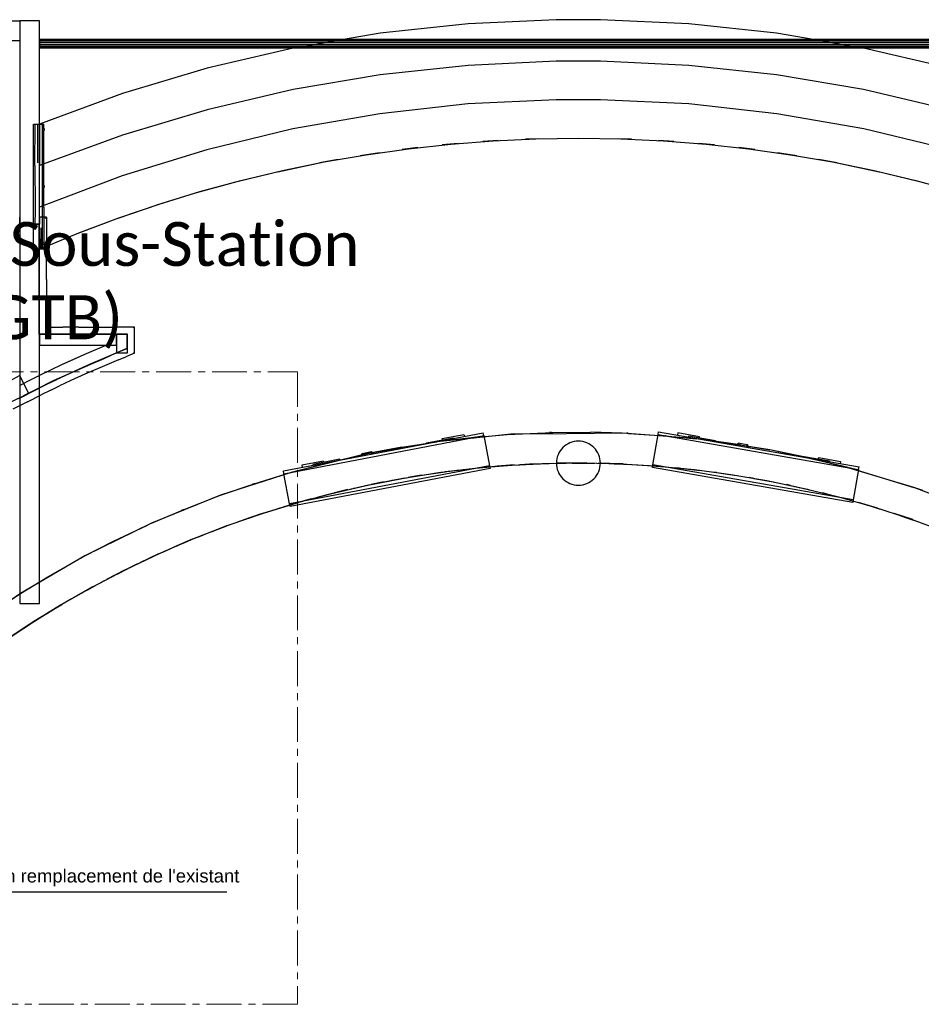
# Model space of a CAD drawing. Extents: x -18402 to 10376, y -5092 to 34139.
# Tile 31 of 78: x 1448 to 2268, y -3014 to -2119. Entities that reach past the tile are written whole.
import ezdxf

# ---------------------------------------------------------------- set-up
doc = ezdxf.new("R2010")
doc.units = 0
doc.linetypes.add('AXES', pattern=[50.8, 31.75, -6.35, 6.35, -6.35])
for name, color, linetype in [('0_XREF', 251, 'Continuous'), ('rdc_02$0$0._Étage_1_A-DOOR-____-OTLN.Modèle IFC', 251, 'Continuous'), ('rdc_02$0$0._Étage_1_A-FLOR-HRAL-OTLN.Modèle IFC', 251, 'Continuous'), ('rdc_02$0$0._Étage_1_A-WALL-____-OTLN.Modèle IFC', 251, 'Continuous'), ('rdc_02$0$0._Étage_1_S-COLS-____-OTLN.Modèle IFC', 251, 'Continuous'), ('rdc_02$0$0._Étage_1_S-STRS-____-OTLN.Modèle IFC', 251, 'Continuous')]:
    doc.layers.add(name, color=color, linetype=linetype)
doc.layers.add('24_AIR SOUFFLE-fin', color=7, linetype='AXES', lineweight=20)
doc.layers.add('60_EQUIPEMENTS COMMUNS (Chaufferie...)', color=183, linetype='Continuous', lineweight=35)
doc.styles.add('ARIAL', font='arial.ttf')
doc.styles.add('Isocrate', font='calibri.ttf')
doc.styles.get("Standard").update_dxf_attribs({"font": 'calibri.ttf'})
doc.dimstyles.new('ISO-25', dxfattribs={"dimtxt": 2.5, "dimasz": 2.5, "dimexe": 1.25, "dimexo": 0.625, "dimtad": 1, "dimdec": 0, "dimrnd": 1000, "dimtxsty": 'Standard', "dimcen": 2.5, "dimadec": 0, "dimazin": 0, "dimtfac": 1, "dimtdec": 0, "dimtmove": 0, "dimatfit": 3, "dimfxl": 1.25, "dimarcsym": 0})

# ---------------------------------------------------------------- blocks, each defined once
blk = doc.blocks.new('rdc_02')
at = {"layer": 'rdc_02$0$0._Étage_1_A-DOOR-____-OTLN.Modèle IFC', "linetype": 'Continuous', "ltscale": 0.1}
for p, q in [((1687.78, -2529.33), (1869.52, -2494.74)), ((1688.25, -2531.78), (1869.98, -2497.2)), ((1832.3, -2499.79), (1851.95, -2496.05)), ((1851.95, -2496.05), (1852.33, -2498.01)), ((1869.98, -2497.2), (1869.52, -2494.74)), ((1869.98, -2497.2), (1875.22, -2524.71)), ((2023.7, -2523.65), (2028.54, -2496.07)), ((2028.54, -2496.07), (2028.98, -2493.61)), ((2028.54, -2496.07), (2210.76, -2528.07)), ((2028.98, -2493.61), (2211.19, -2525.61)), ((2046.56, -2494.67), (2046.21, -2496.64)), ((2066.26, -2498.13), (2046.56, -2494.67)), ((2056.2, -2497.58), (2056.06, -2498.37)), ((2080.82, -2501.9), (2056.2, -2497.58)), ((2066.05, -2499.31), (2066.26, -2498.13)), ((1817.79, -2503.77), (1842.35, -2499.1)), ((1817.79, -2503.77), (1817.94, -2504.56)), ((1832.53, -2500.97), (1832.3, -2499.79)), ((1842.35, -2499.1), (1842.5, -2499.88)), ((2080.82, -2501.9), (2080.68, -2502.69)), ((2101.03, -2505.35), (2101.09, -2504.96)), ((2105.09, -2506.06), (2101.03, -2505.35)), ((2101.09, -2504.96), (2101.17, -2504.56)), ((2101.17, -2504.56), (2101.23, -2504.17)), ((2105.92, -2504.99), (2101.23, -2504.17)), ((2109.16, -2506.78), (2105.09, -2506.06)), ((2109.85, -2505.68), (2105.92, -2504.99)), ((2109.89, -2507.82), (2109.16, -2506.78)), ((2111.36, -2507.83), (2109.85, -2505.68)), ((1763.77, -2512.73), (1759.1, -2513.62)), ((1759.17, -2514.01), (1759.1, -2513.62)), ((1759.25, -2514.41), (1759.17, -2514.01)), ((1759.32, -2514.8), (1759.25, -2514.41)), ((1763.38, -2514.03), (1759.32, -2514.8)), ((1767.43, -2513.26), (1763.38, -2514.03)), ((1767.69, -2511.98), (1763.77, -2512.73)), ((1768.48, -2513.97), (1767.43, -2513.26)), ((1769.86, -2513.46), (1767.69, -2511.98)), ((1769.91, -2513.7), (1769.86, -2513.46)), ((2111.32, -2508.07), (2111.36, -2507.83)), ((2159.62, -2515.74), (2159.48, -2516.53)), ((2159.62, -2515.74), (2184.24, -2520.06)), ((1875.22, -2524.71), (1693.48, -2559.29)), ((1724.24, -2520.35), (1704.6, -2524.09)), ((1704.6, -2524.09), (1704.97, -2526.06)), ((1739.2, -2518.73), (1714.64, -2523.4)), ((1714.64, -2523.4), (1714.79, -2524.19)), ((1724.47, -2521.53), (1724.24, -2520.35)), ((1739.2, -2518.73), (1739.35, -2519.51)), ((1875.22, -2524.71), (1875.69, -2527.16)), ((2023.27, -2526.11), (2023.7, -2523.65)), ((2205.91, -2555.65), (2023.7, -2523.65)), ((2174.39, -2518.33), (2174.6, -2517.15)), ((2174.6, -2517.15), (2194.3, -2520.61)), ((2184.24, -2520.06), (2184.1, -2520.85)), ((2194.3, -2520.61), (2193.95, -2522.58)), ((2210.76, -2528.07), (2211.19, -2525.61)), ((1688.25, -2531.78), (1687.78, -2529.33)), ((1693.48, -2559.29), (1688.25, -2531.78)), ((1875.69, -2527.16), (1693.95, -2561.75)), ((2205.48, -2558.11), (2023.27, -2526.11)), ((2210.76, -2528.07), (2205.91, -2555.65)), ((1693.95, -2561.75), (1693.48, -2559.29)), ((2205.91, -2555.65), (2205.48, -2558.11))]:
    blk.add_line(p, q, dxfattribs=at)
at = {"layer": 'rdc_02$0$0._Étage_1_A-FLOR-HRAL-OTLN.Modèle IFC', "linetype": 'Continuous', "ltscale": 0.1}
for p, q in [((1465.6, -2138), (1465.6, -2143)), ((1466, -2138), (1465.6, -2138)), ((1466, -2136.56), (1466, -2136.91)), ((1466, -2136.56), (2446, -2136.56)), ((1466, -2136.91), (1466, -2137.88)), ((1466, -2136.91), (2446, -2136.91)), ((1466, -2137.88), (1466, -2139.32)), ((1466, -2137.88), (2446, -2137.88)), ((1466, -2139.32), (1466, -2140.98)), ((1466, -2139.32), (2446, -2139.32)), ((1465.6, -2143), (1466, -2143)), ((1466, -2140.98), (1466, -2142.56)), ((1466, -2140.98), (2446, -2140.98)), ((1466, -2142.56), (1466, -2143.8)), ((1466, -2142.56), (2446, -2142.56)), ((1466, -2143.8), (1466, -2144.47)), ((1466, -2143.8), (2446, -2143.8)), ((1466, -2144.47), (1466, -2144.56)), ((1466, -2144.47), (2446, -2144.47)), ((1466, -2144.56), (2446, -2144.56)), ((1460.48, -2213.77), (1460.82, -2213.77)), ((1460.48, -2249.47), (1460.48, -2213.77)), ((1460.82, -2213.77), (1461.16, -2213.77)), ((1461.16, -2213.77), (1461.57, -2213.77)), ((1461.57, -2213.77), (1461.99, -2213.77)), ((1461.65, -2251.47), (1461.99, -2213.77)), ((1461.99, -2213.77), (1463.23, -2213.77)), ((1463.23, -2213.77), (1463.73, -2213.77)), ((1463.73, -2213.77), (1464.48, -2213.77)), ((1464.48, -2213.77), (1465.18, -2213.77)), ((1464.48, -2249.09), (1464.48, -2213.77)), ((1465.18, -2213.77), (1466.04, -2213.77)), ((1466.04, -2213.77), (1466.82, -2213.77)), ((1466.82, -2213.77), (1467.61, -2213.77)), ((1467.61, -2213.77), (1468.04, -2213.77)), ((1468.04, -2213.77), (1468.22, -2213.77)), ((1468.22, -2213.77), (1468.48, -2213.77)), ((1468.48, -2213.77), (1468.48, -2249.61)), ((1468.48, -2213.77), (1468.54, -2213.77)), ((1470.54, -2218.17), (1468.48, -2218.17)), ((1468.48, -2219.37), (1470.54, -2219.37)), ((1468.54, -2213.77), (1468.86, -2213.77)), ((1468.54, -2213.77), (1468.54, -2218.17)), ((1468.54, -2219.37), (1468.54, -2270)), ((1468.86, -2213.77), (1469.19, -2213.77)), ((1469.19, -2213.77), (1469.51, -2213.77)), ((1469.51, -2213.77), (1469.84, -2213.77)), ((1469.84, -2218.17), (1469.84, -2213.77)), ((1469.84, -2270), (1469.84, -2219.37)), ((1470.54, -2219.37), (1470.54, -2218.17)), ((1460.48, -2249.61), (1460.48, -2249.47)), ((1460.48, -2289.42), (1460.48, -2249.61)), ((1461.65, -2251.47), (1461.99, -2289.02)), ((1468.48, -2249.61), (1468.48, -2253.45)), ((1468.48, -2253.45), (1468.48, -2289.42)), ((1470.54, -2270), (1468.48, -2270)), ((1468.48, -2271.2), (1470.54, -2271.2)), ((1468.54, -2271.2), (1468.54, -2289.42)), ((1469.84, -2289.54), (1469.84, -2271.2)), ((1470.54, -2271.2), (1470.54, -2270)), ((1460.48, -2303.94), (1460.48, -2289.42)), ((1461.99, -2289.02), (1461.63, -2308.27)), ((1468.48, -2289.42), (1468.48, -2303.94)), ((1468.54, -2289.42), (1468.54, -2321.82)), ((1469.84, -2289.54), (1469.84, -2321.82)), ((1460.48, -2312.99), (1460.48, -2303.94)), ((1467.31, -2308.23), (1466.97, -2327.42)), ((1468.48, -2327.42), (1468.41, -2309.89)), ((1468.48, -2303.94), (1468.48, -2312.8)), ((1460.48, -2327.42), (1460.48, -2312.99)), ((1468.48, -2312.8), (1468.48, -2327.42)), ((1460.92, -2327.42), (1460.48, -2327.42)), ((1461.35, -2327.42), (1460.92, -2327.42)), ((1462.13, -2327.42), (1461.35, -2327.42)), ((1462.92, -2327.42), (1462.13, -2327.42)), ((1463.7, -2327.42), (1462.92, -2327.42)), ((1464.48, -2327.42), (1463.7, -2327.42)), ((1465.73, -2327.42), (1464.48, -2327.42)), ((1466.97, -2327.42), (1465.73, -2327.42)), ((1467.35, -2327.42), (1466.97, -2327.42)), ((1467.73, -2327.42), (1467.35, -2327.42)), ((1468.1, -2327.42), (1467.73, -2327.42)), ((1468.48, -2327.42), (1468.1, -2327.42)), ((1470.54, -2321.82), (1468.48, -2321.82)), ((1468.48, -2323.02), (1470.54, -2323.02)), ((1468.54, -2327.42), (1468.48, -2327.42)), ((1468.54, -2323.02), (1468.54, -2327.42)), ((1468.86, -2327.42), (1468.54, -2327.42)), ((1469.19, -2327.42), (1468.86, -2327.42)), ((1469.51, -2327.42), (1469.19, -2327.42)), ((1469.84, -2327.42), (1469.51, -2327.42)), ((1469.84, -2323.02), (1469.84, -2327.42)), ((1470.54, -2323.02), (1470.54, -2321.82))]:
    blk.add_line(p, q, dxfattribs=at)
at = {"layer": 'rdc_02$0$0._Étage_1_A-WALL-____-OTLN.Modèle IFC', "linetype": 'Continuous', "ltscale": 0.1}
for p, q in [((654.01, -2120), (1448.01, -2120)), ((1448.01, -2120), (1448.01, -2138)), ((1448.01, -2138), (928.01, -2138)), ((1448, -2299.17), (1448, -2298.86)), ((1448, -2299.53), (1448, -2299.17)), ((1448, -2299.92), (1448, -2299.53)), ((1448, -2304.92), (1448, -2299.92)), ((1466, -2298.43), (1466, -2298.48)), ((1472.49, -2298.43), (1466, -2298.43)), ((1466, -2298.48), (1466, -2298.63)), ((1466, -2298.63), (1466, -2298.86)), ((1466, -2298.86), (1466, -2299.17)), ((1466, -2299.17), (1466, -2299.53)), ((1466, -2299.53), (1466, -2299.92)), ((1466, -2299.92), (1466, -2304.92)), ((1471.39, -2299.53), (1471.75, -2299.17)), ((1471.75, -2299.17), (1472.06, -2298.86)), ((1472.06, -2298.86), (1472.29, -2298.63)), ((1472.29, -2298.63), (1472.44, -2298.48)), ((1472.44, -2298.48), (1472.49, -2298.43)), ((1472.49, -2298.43), (1472.48, -2323.01)), ((1466, -2304.92), (1448, -2304.92)), ((1465.74, -2305.18), (1448.26, -2305.18)), ((1448.26, -2305.18), (1448.26, -2442.63)), ((1465.74, -2405.18), (1465.74, -2305.18)), ((1472.48, -2339.09), (1472.48, -2323.01)), ((1472.49, -2355.11), (1472.48, -2339.09)), ((1472.49, -2355.11), (1472.48, -2378.47)), ((1472.48, -2378.47), (1472.49, -2398.43)), ((1471.39, -2399.53), (1471.75, -2399.17)), ((1471.75, -2399.17), (1472.06, -2398.86)), ((1472.06, -2398.86), (1472.29, -2398.63)), ((1472.29, -2398.63), (1472.44, -2398.48)), ((1472.49, -2398.43), (1472.49, -2398.43)), ((1472.49, -2398.43), (1487.24, -2398.43)), ((1501.82, -2398.44), (1487.24, -2398.43)), ((1501.82, -2398.44), (1512.44, -2398.44)), ((1512.44, -2398.44), (1533.81, -2398.44)), ((1552.49, -2398.43), (1533.81, -2398.44)), ((1551.39, -2399.53), (1551.75, -2399.17)), ((1551.75, -2399.17), (1552.06, -2398.86)), ((1552.06, -2398.86), (1552.29, -2398.63)), ((1552.29, -2398.63), (1552.44, -2398.48)), ((1552.44, -2398.48), (1552.49, -2398.43)), ((1552.47, -2422.27), (1552.49, -2398.43)), ((1545.74, -2405.18), (1465.74, -2405.18)), ((1536, -2404.92), (1536, -2421.93)), ((1545.74, -2417.82), (1545.74, -2405.18)), ((1546, -2421.93), (1546, -2404.92)), ((1526.79, -2414.92), (1506.34, -2423.69)), ((1526.79, -2414.92), (1536, -2414.92)), ((1535.16, -2422.26), (1545.74, -2417.82)), ((1536, -2414.92), (1536, -2421.93)), ((1539.39, -2420.48), (1545.74, -2417.7)), ((1506.34, -2423.69), (1486.08, -2432.86)), ((1506.34, -2423.69), (1496.19, -2428.23)), ((1506.27, -2434.66), (1536, -2421.93)), ((1512.37, -2431.8), (1524.58, -2426.69)), ((1512.6, -2432.22), (1524.73, -2426.91)), ((1524.58, -2426.69), (1535.16, -2422.26)), ((1524.73, -2426.91), (1535.23, -2422.31)), ((1535.23, -2422.31), (1539.39, -2420.48)), ((1537.75, -2428.23), (1544.62, -2425.42)), ((1552.47, -2422.27), (1544.62, -2425.42)), ((1551.47, -2421.59), (1551.91, -2421.89)), ((1551.91, -2421.89), (1552.08, -2422.01)), ((1552.08, -2422.01), (1552.26, -2422.13)), ((1552.26, -2422.13), (1552.36, -2422.2)), ((1552.36, -2422.2), (1552.47, -2422.27)), ((1486.08, -2432.86), (1466, -2442.44)), ((1476.93, -2448.25), (1506.27, -2434.66)), ((1496.19, -2428.23), (1486.08, -2432.86)), ((1495.93, -2439.33), (1512.37, -2431.8)), ((1496.03, -2439.48), (1512.6, -2432.22)), ((1500.56, -2437.3), (1508.9, -2433.53)), ((1520.83, -2435.37), (1507.14, -2441.38)), ((1529.27, -2431.76), (1520.83, -2435.37)), ((1537.75, -2428.23), (1529.27, -2431.76)), ((1448.26, -2442.63), (1438.03, -2448.01)), ((1466, -2442.44), (1456.98, -2446.9)), ((1479.47, -2446.74), (1485.72, -2444.01)), ((1479.48, -2446.86), (1495.93, -2439.33)), ((1485.72, -2444.01), (1496.03, -2439.48)), ((1507.14, -2441.38), (1494.38, -2447.18)), ((1456.98, -2446.9), (1448, -2451.45)), ((1448, -2462.69), (1476.93, -2448.25)), ((1448, -2451.45), (1448, -2462.69)), ((1463.29, -2454.92), (1479.48, -2446.86)), ((1463.41, -2455.07), (1473.49, -2449.85)), ((1472.58, -2450.42), (1481.71, -2446.04)), ((1473.49, -2449.85), (1479.47, -2446.74)), ((1476.33, -2455.75), (1484.1, -2452.02)), ((1494.38, -2447.18), (1484.1, -2452.02)), ((1447.1, -2462.99), (1463.29, -2454.92)), ((1447.35, -2463.4), (1463.41, -2455.07)), ((1455.13, -2466.31), (1467.47, -2460.1)), ((1476.33, -2455.75), (1467.47, -2460.1)), ((1455.13, -2466.31), (1441.83, -2473.25)), ((1453.72, -2467.04), (1455.68, -2466.03)), ((1863.96, -2498.47), (1829.6, -2502.45)), ((1894.48, -2495.99), (1860.84, -2499.38)), ((1862.33, -2498.63), (1860.91, -2498.82)), ((1862.33, -2498.63), (1863.48, -2498.52)), ((1862.87, -2498.6), (1862.33, -2498.63)), ((1863.48, -2498.52), (1863.64, -2498.51)), ((1863.96, -2498.47), (1894.48, -2495.99)), ((1945.18, -2495.42), (1894.48, -2495.99)), ((1894.48, -2495.99), (1898.3, -2495.75)), ((1898.3, -2495.75), (1932.7, -2494.29)), ((1931.16, -2494.32), (1929.81, -2494.41)), ((1931.16, -2494.32), (1932.24, -2494.3)), ((1931.66, -2494.33), (1931.16, -2494.32)), ((1932.24, -2494.3), (1932.39, -2494.3)), ((1932.7, -2494.29), (1967.14, -2494.07)), ((1995.87, -2494.84), (1945.18, -2495.42)), ((1995.87, -2494.84), (1967.14, -2494.07)), ((2029.58, -2497.46), (1995.87, -2494.84)), ((2001.57, -2495.09), (1995.87, -2494.84)), ((2000.11, -2495.02), (2000.02, -2495.02)), ((2000.2, -2495.03), (2000.11, -2495.02)), ((2001.11, -2495.07), (2000.11, -2495.02)), ((2001.11, -2495.07), (2001.15, -2495.07)), ((2001.57, -2495.09), (2034.58, -2497.26)), ((2063.29, -2500.08), (2029.58, -2497.46)), ((2035.25, -2497.31), (2034.58, -2497.26)), ((2034.58, -2497.26), (2063.29, -2500.08)), ((2035.93, -2497.37), (2035.25, -2497.31)), ((2035.93, -2497.39), (2035.93, -2497.37)), ((1795.39, -2507.67), (1761.4, -2514.14)), ((1827.2, -2502.77), (1793.89, -2508.55)), ((1794, -2507.91), (1795.21, -2507.71)), ((1795.21, -2507.71), (1795.27, -2507.7)), ((1795.39, -2507.67), (1827.2, -2502.77)), ((1860.84, -2499.38), (1827.2, -2502.77)), ((1829.6, -2502.45), (1827.2, -2502.77)), ((2096.73, -2505.09), (2063.29, -2500.08)), ((2068.99, -2500.74), (2063.29, -2500.08)), ((2068.84, -2500.72), (2068.82, -2500.72)), ((2068.82, -2500.72), (2068.82, -2500.72)), ((2068.82, -2500.72), (2068.97, -2500.74)), ((2068.85, -2500.73), (2068.84, -2500.72)), ((2068.97, -2500.74), (2069.76, -2500.84)), ((2103.26, -2505.48), (2068.99, -2500.74)), ((2069.76, -2500.84), (2070.47, -2500.95)), ((2130.16, -2510.1), (2096.73, -2505.09)), ((2103.26, -2505.48), (2130.16, -2510.1)), ((1727.67, -2521.85), (1760.57, -2514.32)), ((1760.57, -2514.32), (1727.75, -2522.45)), ((1793.89, -2508.55), (1760.57, -2514.32)), ((1760.57, -2514.32), (1761.4, -2514.14)), ((1794, -2507.91), (1792.76, -2508.17)), ((1794.46, -2507.85), (1794, -2507.91)), ((2163.16, -2517.48), (2130.16, -2510.1)), ((2137.33, -2511.47), (2130.16, -2510.1)), ((2136.97, -2511.4), (2136.93, -2511.39)), ((2136.93, -2511.39), (2136.93, -2511.39)), ((2136.93, -2511.39), (2137.3, -2511.46)), ((2137, -2511.4), (2136.97, -2511.4)), ((2137.3, -2511.46), (2137.8, -2511.56)), ((2171.15, -2518.68), (2137.33, -2511.47)), ((2137.8, -2511.56), (2138.25, -2511.66)), ((1694.94, -2530.57), (1727.67, -2521.85)), ((1727.75, -2522.45), (1694.94, -2530.57)), ((1726.52, -2522.13), (1725.53, -2522.42)), ((1726.52, -2522.13), (1727.67, -2521.85)), ((1726.9, -2522.05), (1726.52, -2522.13)), ((1727.67, -2521.85), (1727.79, -2521.82)), ((1727.79, -2521.82), (1727.91, -2521.79)), ((1861.81, -2526.82), (1895.04, -2524.02)), ((1877.36, -2525.52), (1868.86, -2526.25)), ((1882.55, -2525.07), (1877.36, -2525.52)), ((1897.72, -2523.89), (1882.24, -2525.1)), ((1882.78, -2525.06), (1887.3, -2524.72)), ((1887.3, -2524.72), (1895.72, -2524.09)), ((1895.04, -2524.02), (1928.34, -2522.41)), ((1895.72, -2524.09), (1902.9, -2523.65)), ((1895.72, -2524.09), (1899.64, -2523.8)), ((1911.43, -2523.24), (1902.9, -2523.65)), ((1916.39, -2523), (1911.43, -2523.24)), ((1930.7, -2522.39), (1915.3, -2523.04)), ((1916.73, -2522.98), (1921.04, -2522.82)), ((1921.04, -2522.82), (1929.48, -2522.5)), ((1928.34, -2522.41), (1961.68, -2522.02)), ((1929.48, -2522.5), (1937.02, -2522.31)), ((1929.48, -2522.5), (1933.18, -2522.36)), ((1945.56, -2522.22), (1937.02, -2522.31)), ((1950.51, -2522.16), (1945.56, -2522.22)), ((1963.71, -2522.07), (1948.46, -2522.18)), ((1950.41, -2522.16), (1954.83, -2522.16)), ((1954.83, -2522.16), (1963.28, -2522.14)), ((1961.68, -2522.02), (1995.01, -2522.83)), ((1963.28, -2522.14), (1966.75, -2522.14)), ((1963.28, -2522.14), (1970.81, -2522.24)), ((1979.7, -2522.46), (1974.01, -2522.32)), ((1984.49, -2522.59), (1979.7, -2522.46)), ((1996.6, -2522.93), (1981.67, -2522.5)), ((1983.94, -2522.57), (1988.62, -2522.73)), ((1988.62, -2522.73), (1997.06, -2523.03)), ((1995.01, -2522.83), (2028.29, -2524.84)), ((1995.01, -2522.83), (2030.4, -2525.04)), ((1997.06, -2523.03), (1999.89, -2523.13)), ((1997.06, -2523.03), (2002.85, -2523.32)), ((2021.57, -2524.49), (2022.36, -2524.55)), ((2022.36, -2524.55), (2030.79, -2525.16)), ((2028.29, -2524.84), (2061.48, -2528.05)), ((2030.79, -2525.16), (2033.8, -2525.37)), ((2196.15, -2524.86), (2163.16, -2517.48)), ((2171.15, -2518.68), (2196.15, -2524.86)), ((2260.93, -2544.27), (2196.15, -2524.86)), ((2204.7, -2527.13), (2196.15, -2524.86)), ((1694.94, -2530.57), (1630.62, -2551.46)), ((1661.07, -2540.94), (1694.25, -2530.77)), ((1694.25, -2530.77), (1694.94, -2530.57)), ((1795.78, -2536.03), (1828.71, -2530.83)), ((1809.6, -2533.86), (1801.17, -2535.21)), ((1813.43, -2533.24), (1809.6, -2533.86)), ((1814.05, -2533.14), (1831.03, -2530.55)), ((1817.9, -2532.56), (1820.14, -2532.22)), ((1820.14, -2532.22), (1828.49, -2530.98)), ((1828.49, -2530.98), (1834.93, -2530.1)), ((1828.49, -2530.98), (1832.83, -2530.33)), ((1828.71, -2530.83), (1861.81, -2526.82)), ((1843.4, -2529.06), (1834.93, -2530.1)), ((1847.42, -2528.57), (1843.4, -2529.06)), ((1847.22, -2528.59), (1864.26, -2526.62)), ((1851.32, -2528.11), (1853.65, -2527.85)), ((1853.65, -2527.85), (1862.05, -2526.92)), ((1862.05, -2526.92), (1868.86, -2526.25)), ((1862.05, -2526.92), (1866.17, -2526.46)), ((2047.85, -2526.74), (2044.08, -2526.37)), ((2046.46, -2526.6), (2063.57, -2528.33)), ((2047.85, -2526.74), (2056.02, -2527.6)), ((2052.22, -2527.18), (2056.02, -2527.6)), ((2056.02, -2527.6), (2064.42, -2528.51)), ((2061.48, -2528.05), (2094.52, -2532.47)), ((2064.42, -2528.51), (2067.2, -2528.82)), ((2081.75, -2530.78), (2078.09, -2530.27)), ((2079.7, -2530.49), (2096.72, -2532.84)), ((2081.75, -2530.78), (2089.54, -2531.88)), ((2085.66, -2531.31), (2089.54, -2531.88)), ((2089.54, -2531.88), (2097.9, -2533.1)), ((2094.52, -2532.47), (2127.39, -2538.07)), ((2097.9, -2533.1), (2100.45, -2533.48)), ((2204.03, -2526.95), (2203.37, -2526.77)), ((2203.37, -2526.77), (2203.37, -2526.78)), ((2204.7, -2527.13), (2204.03, -2526.95)), ((2204.7, -2527.13), (2204.89, -2527.18)), ((2204.7, -2527.13), (2260.93, -2544.27)), ((2204.89, -2527.18), (2205.92, -2527.5)), ((1630.62, -2551.46), (1661.07, -2540.94)), ((1660.25, -2541.21), (1659.59, -2541.45)), ((1661.08, -2540.94), (1660.25, -2541.21)), ((1660.51, -2541.13), (1660.25, -2541.21)), ((1661.57, -2540.78), (1661.08, -2540.94)), ((1661.57, -2540.78), (1662.06, -2540.64)), ((1730.58, -2549.98), (1763.06, -2542.41)), ((1748.32, -2545.85), (1765.11, -2542.01)), ((1753.71, -2544.62), (1761.95, -2542.77)), ((1761.95, -2542.77), (1767.62, -2541.57)), ((1761.95, -2542.77), (1766.67, -2541.71)), ((1763.06, -2542.41), (1795.78, -2536.03)), ((1775.99, -2539.9), (1767.62, -2541.57)), ((1779.62, -2539.18), (1775.99, -2539.9)), ((1781.07, -2538.9), (1797.97, -2535.68)), ((1784.65, -2538.22), (1786.81, -2537.81)), ((1786.81, -2537.81), (1795.11, -2536.26)), ((1795.11, -2536.26), (1801.17, -2535.21)), ((1795.11, -2536.26), (1799.64, -2535.42)), ((2115.48, -2536.06), (2111.76, -2535.4)), ((2112.79, -2535.58), (2129.69, -2538.55)), ((2115.48, -2536.06), (2122.89, -2537.39)), ((2118.92, -2536.66), (2122.89, -2537.39)), ((2122.89, -2537.39), (2131.2, -2538.92)), ((2127.39, -2538.07), (2160.03, -2544.86)), ((2131.2, -2538.92), (2133.5, -2539.34)), ((2149, -2542.59), (2145.12, -2541.76)), ((2145.66, -2541.87), (2162.42, -2545.45)), ((2149, -2542.59), (2156, -2544.11)), ((2151.96, -2543.21), (2156, -2544.11)), ((1630.62, -2551.46), (1567.96, -2576.87)), ((1595.94, -2564.88), (1628.29, -2552.31)), ((1628.29, -2552.31), (1630.62, -2551.46)), ((1698.41, -2558.71), (1730.58, -2549.98)), ((1715.83, -2553.98), (1732.51, -2549.53)), ((1720.88, -2552.64), (1729.05, -2550.49)), ((1729.05, -2550.49), (1734.33, -2549.17)), ((1729.05, -2550.49), (1733.94, -2549.2)), ((1742.63, -2547.19), (1734.33, -2549.17)), ((1746.27, -2546.33), (1742.63, -2547.19)), ((1751.63, -2545.09), (1753.71, -2544.62)), ((2156, -2544.11), (2164.25, -2545.95)), ((2160.03, -2544.86), (2192.41, -2552.82)), ((2164.25, -2545.95), (2166.32, -2546.41)), ((2182.25, -2550.35), (2178.17, -2549.32)), ((2178.29, -2549.35), (2194.89, -2553.53)), ((2182.25, -2550.35), (2188.85, -2552.05)), ((2184.74, -2550.98), (2188.85, -2552.05)), ((2188.85, -2552.05), (2197.03, -2554.18)), ((2324.16, -2568.24), (2260.93, -2544.27)), ((2269.33, -2547.16), (2260.93, -2544.27)), ((1666.57, -2568.61), (1700.3, -2558.2)), ((1666.57, -2568.61), (1698.41, -2558.71)), ((1692.7, -2560.55), (1696.45, -2559.41)), ((1696.45, -2559.41), (1701.51, -2557.87)), ((1696.45, -2559.41), (1701.34, -2557.99)), ((1709.57, -2555.71), (1701.34, -2557.99)), ((1713.32, -2554.67), (1709.57, -2555.71)), ((1718.88, -2553.17), (1720.88, -2552.64)), ((2192.41, -2552.82), (2224.48, -2561.95)), ((2197.03, -2554.18), (2198.86, -2554.66)), ((2227.92, -2563.07), (2210.68, -2558.03)), ((2215.22, -2559.35), (2221.39, -2561.18)), ((2218.59, -2560.34), (2221.39, -2561.18)), ((2221.39, -2561.18), (2229.48, -2563.62)), ((1567.96, -2576.87), (1595.94, -2564.88)), ((1595.54, -2565.04), (1595.24, -2565.18)), ((1595.54, -2565.04), (1595.93, -2564.88)), ((1595.66, -2565), (1595.54, -2565.04)), ((1595.93, -2564.88), (1596.9, -2564.49)), ((1596.9, -2564.49), (1597.8, -2564.16)), ((1635.11, -2579.64), (1666.57, -2568.61)), ((1667.6, -2568.29), (1650.79, -2574.14)), ((1656.21, -2572.26), (1664.2, -2569.52)), ((1664.2, -2569.52), (1669.24, -2567.78)), ((1664.2, -2569.52), (1668.7, -2568.03)), ((1676.84, -2565.44), (1668.7, -2568.03)), ((1677.39, -2565.27), (1676.84, -2565.44)), ((2224.48, -2561.95), (2256.19, -2572.24)), ((2229.48, -2563.62), (2231.08, -2564.1)), ((2259.99, -2573.62), (2243.05, -2567.98)), ((2247.8, -2569.56), (2253.57, -2571.5)), ((1567.96, -2576.87), (1507.26, -2606.66)), ((1532.73, -2593.5), (1564.07, -2578.61)), ((1567.96, -2576.87), (1564.07, -2578.61)), ((1636.05, -2579.31), (1619.24, -2585.86)), ((1632.34, -2580.8), (1637.7, -2578.73)), ((1632.34, -2580.8), (1636.46, -2579.27)), ((1644.5, -2576.38), (1636.46, -2579.27)), ((1648.62, -2574.9), (1644.5, -2576.38)), ((1654.14, -2572.97), (1656.21, -2572.26)), ((2251, -2570.63), (2253.57, -2571.5)), ((2253.57, -2571.5), (2261.57, -2574.23)), ((2256.19, -2572.24), (2287.52, -2583.66)), ((2261.57, -2574.23), (2262.93, -2574.7)), ((1604.06, -2591.81), (1635.11, -2579.64)), ((1616.92, -2586.77), (1612.58, -2588.51)), ((1622.48, -2584.6), (1624.46, -2583.84)), ((1624.46, -2583.84), (1632.34, -2580.8)), ((1507.26, -2606.66), (1532.73, -2593.5)), ((1573.48, -2605.09), (1604.06, -2591.81)), ((1604.86, -2591.5), (1588.09, -2598.75)), ((1591.26, -2597.38), (1593.15, -2596.57)), ((1593.15, -2596.57), (1600.92, -2593.24)), ((1600.92, -2593.24), (1606.41, -2590.89)), ((1604.66, -2591.69), (1600.92, -2593.24)), ((1612.58, -2588.51), (1604.66, -2591.69)), ((1543.4, -2619.47), (1573.48, -2605.09)), ((1574.14, -2604.81), (1557.33, -2612.82)), ((1569.98, -2606.83), (1575.58, -2604.18)), ((1573.34, -2605.29), (1569.98, -2606.83)), ((1581.14, -2601.82), (1573.34, -2605.29)), ((1585.69, -2599.79), (1581.14, -2601.82)), ((1507.26, -2606.66), (1448.83, -2640.71)), ((1473.68, -2625.55), (1507.26, -2606.66)), ((1500.31, -2610.57), (1503.53, -2608.67)), ((1503.53, -2608.67), (1504.51, -2608.21)), ((1554.98, -2613.94), (1550.2, -2616.28)), ((1560.53, -2611.29), (1562.34, -2610.44)), ((1562.34, -2610.44), (1569.98, -2606.83)), ((1513.86, -2634.93), (1543.4, -2619.47)), ((1543.91, -2619.23), (1526.93, -2628.09)), ((1532.05, -2625.43), (1539.55, -2621.54)), ((1539.55, -2621.54), (1545.26, -2618.59)), ((1542.54, -2620.04), (1539.55, -2621.54)), ((1550.2, -2616.28), (1542.54, -2620.04)), ((1448.83, -2640.71), (1473.68, -2625.55)), ((1519.83, -2631.87), (1512.31, -2635.91)), ((1524.82, -2629.19), (1519.83, -2631.87)), ((1530.32, -2626.32), (1532.05, -2625.43)), ((1448.83, -2640.71), (1392.98, -2678.82)), ((1417.04, -2661.68), (1448.83, -2640.71)), ((1484.89, -2651.45), (1513.86, -2634.93)), ((1514.24, -2634.73), (1496.74, -2644.69)), ((1500.69, -2642.44), (1502.33, -2641.52)), ((1502.33, -2641.52), (1509.68, -2637.36)), ((1509.68, -2637.36), (1515.47, -2634.08)), ((1512.31, -2635.91), (1509.68, -2637.36)), ((1480.42, -2654.26), (1486.28, -2650.66)), ((1490.05, -2648.58), (1482.69, -2652.9)), ((1495.25, -2645.54), (1490.05, -2648.58)), ((1456.55, -2669), (1484.89, -2651.45)), ((1485.14, -2651.3), (1466.06, -2663.11)), ((1471.65, -2659.65), (1473.22, -2658.68)), ((1473.22, -2658.68), (1480.42, -2654.26)), ((1482.69, -2652.9), (1480.42, -2654.26)), ((1456.67, -2668.92), (1428.85, -2687.56)), ((1451.79, -2672.22), (1457.7, -2668.28)), ((1460.92, -2666.39), (1453.71, -2670.97)), ((1466.29, -2662.96), (1460.92, -2666.39)), ((1428.85, -2687.56), (1456.55, -2669)), ((1444.76, -2676.91), (1451.79, -2672.22)), ((1453.71, -2670.97), (1451.79, -2672.22))]:
    blk.add_line(p, q, dxfattribs=at)
at = {"layer": 'rdc_02$0$0._Étage_1_A-WALL-____-OTLN.Modèle IFC', "linetype": 'Continuous', "ltscale": 0.1, "flags": 128}
for points in [[(1448, -2120), (1448, -2304.92)], [(1466, -2120), (1448, -2120)], [(1466, -2304.92), (1466, -2120)], [(1448, -2304.92), (1448, -2649.98)], [(1466, -2304.92), (1448, -2304.92)], [(1466, -2404.92), (1466, -2304.92)], [(1466, -2649.98), (1466, -2304.92)], [(1536, -2404.92), (1466, -2404.92)], [(1466, -2404.92), (1466, -2414.92)], [(1546, -2404.92), (1536, -2404.92)], [(1536, -2414.92), (1536, -2404.92)], [(1466, -2451.45), (1466, -2414.92)], [(1466, -2414.92), (1536, -2414.92)], [(1536, -2421.93), (1546, -2421.93)], [(1456.14, -2458.52), (1448, -2442.47)], [(1448, -2649.98), (1466, -2649.98)]]:
    blk.add_lwpolyline(points, dxfattribs=at)
at = {"layer": 'rdc_02$0$0._Étage_1_A-WALL-____-OTLN.Modèle IFC', "linetype": 'Continuous', "ltscale": 0.1}
blk.add_arc((1956, -3444), 1105, 116.89518, 128.68648, dxfattribs=at)
at = {"layer": 'rdc_02$0$0._Étage_1_S-COLS-____-OTLN.Modèle IFC', "linetype": 'Continuous', "ltscale": 0.1, "flags": 128}
blk.add_lwpolyline([(1936, -2522.22, 0.414214), (1956, -2542.22, 0.414214), (1976, -2522.22, 0.414214), (1956, -2502.22, 0.414214)], format="xyb", close=True, dxfattribs=at)
at = {"layer": 'rdc_02$0$0._Étage_1_S-STRS-____-OTLN.Modèle IFC', "linetype": 'Continuous', "ltscale": 0.1}
for p, q in [((1855.66, -2122.53), (1775.78, -2131.14)), ((1935.91, -2118.83), (1855.66, -2122.53)), ((1976.09, -2118.83), (1935.91, -2118.83)), ((2056.34, -2122.53), (1976.09, -2118.83)), ((2136.22, -2131.14), (2056.34, -2122.53)), ((1775.78, -2131.14), (1696.58, -2144.62)), ((2215.42, -2144.62), (2136.22, -2131.14)), ((1696.58, -2144.62), (1618.35, -2162.94)), ((2293.65, -2162.94), (2215.42, -2144.62)), ((1935.91, -2156.65), (1855.66, -2160.35)), ((1976.09, -2156.65), (1935.91, -2156.65)), ((2056.34, -2160.35), (1976.09, -2156.65)), ((1618.35, -2162.94), (1541.4, -2186.02)), ((1855.66, -2160.35), (1775.78, -2168.96)), ((2136.22, -2168.96), (2056.34, -2160.35)), ((1775.78, -2168.96), (1696.58, -2182.44)), ((2215.42, -2182.44), (2136.22, -2168.96)), ((1696.58, -2182.44), (1618.35, -2200.76)), ((2293.65, -2200.76), (2215.42, -2182.44)), ((1541.4, -2186.02), (1466, -2213.77)), ((1935.88, -2191.66), (1855.52, -2195.47)), ((1976.12, -2191.66), (1935.88, -2191.66)), ((2056.48, -2195.47), (1976.12, -2191.66)), ((1618.35, -2200.76), (1541.4, -2223.84)), ((1855.52, -2195.47), (1775.55, -2204.33)), ((2136.45, -2204.33), (2056.48, -2195.47)), ((1775.55, -2204.33), (1696.3, -2218.23)), ((2215.7, -2218.23), (2136.45, -2204.33)), ((1466, -2213.77), (1466, -2251.59)), ((1696.3, -2218.23), (1618.09, -2237.09)), ((2293.91, -2237.09), (2215.7, -2218.23)), ((1541.4, -2223.84), (1466, -2251.59)), ((1839.92, -2231.95), (1878.55, -2228.92)), ((1883.18, -2228.7), (1869.25, -2229.65)), ((1878.55, -2228.92), (1917.26, -2227.11)), ((1919.61, -2227.07), (1907.78, -2227.55)), ((1917.26, -2227.11), (1956, -2226.5)), ((1956, -2226.5), (1994.74, -2227.11)), ((2004.22, -2227.55), (1992.39, -2227.07)), ((1994.74, -2227.11), (2033.45, -2228.92)), ((2042.75, -2229.65), (2028.82, -2228.7)), ((2033.45, -2228.92), (2072.08, -2231.95)), ((1618.09, -2237.09), (1541.22, -2260.85)), ((1763.04, -2241.61), (1801.41, -2236.17)), ((1809.94, -2235.24), (1795.66, -2236.99)), ((1801.41, -2236.17), (1839.92, -2231.95)), ((1846.66, -2231.42), (1832.17, -2232.8)), ((2079.83, -2232.8), (2065.34, -2231.42)), ((2072.08, -2231.95), (2110.59, -2236.17)), ((2116.34, -2236.99), (2102.06, -2235.24)), ((2110.59, -2236.17), (2148.96, -2241.61)), ((1737.35, -2246.07), (1720.68, -2249.11)), ((1724.86, -2248.23), (1763.04, -2241.61)), ((1775.02, -2239.91), (1757.48, -2242.57)), ((2154.52, -2242.57), (2136.98, -2239.91)), ((2148.96, -2241.61), (2187.14, -2248.23)), ((2191.32, -2249.11), (2174.65, -2246.07)), ((1466, -2289.42), (1466, -2251.59)), ((1645.66, -2266.03), (1686.91, -2256.05)), ((1649.22, -2265.05), (1686.91, -2256.05)), ((1682.6, -2257.09), (1724.86, -2248.23)), ((1686.91, -2256.05), (1724.86, -2248.23)), ((2187.14, -2248.23), (2225.09, -2256.05)), ((2187.14, -2248.23), (2229.4, -2257.09)), ((2225.09, -2256.05), (2262.78, -2265.05)), ((2225.09, -2256.05), (2266.34, -2266.03)), ((1541.22, -2260.85), (1466, -2289.42)), ((1609.01, -2276.09), (1649.22, -2265.05)), ((1611.84, -2275.22), (1649.22, -2265.05)), ((2262.78, -2265.05), (2300.16, -2275.22)), ((2262.78, -2265.05), (2302.99, -2276.09)), ((1572.69, -2287.27), (1611.84, -2275.22)), ((1574.78, -2286.55), (1611.84, -2275.22)), ((1466, -2327.42), (1466, -2289.42)), ((1536.72, -2299.56), (1574.78, -2286.55)), ((1538.1, -2299.04), (1574.78, -2286.55)), ((1501.15, -2312.95), (1538.1, -2299.04)), ((1501.83, -2312.67), (1538.1, -2299.04)), ((1466, -2327.42), (1501.83, -2312.67))]:
    blk.add_line(p, q, dxfattribs=at)

msp = doc.modelspace()

# ---------------------------------------------------------------- linework, layer by layer
at = {"layer": '24_AIR SOUFFLE-fin'}
msp.add_lwpolyline([(759.301, -2439.291), (1700.47, -2439.291), (1700.47, -3014.459), (759.301, -3014.459)], close=True, dxfattribs=at)

# ---------------------------------------------------------------- block references
at = {"layer": '0_XREF'}
msp.add_blockref('rdc_02', (0, 0), dxfattribs=at)

# ---------------------------------------------------------------- texts
at = {"layer": '24_AIR SOUFFLE-fin', "insert": (1231.979, -2361.568), "char_height": 40, "attachment_point": 5, "style": 'Isocrate'}
msp.add_mtext('\\pxqc;OPTION T01: Réfection de la Sous-Station\\Pde Chauffage (avec GTB) ', dxfattribs=at)
at = {"layer": '60_EQUIPEMENTS COMMUNS (Chaufferie...)', "ltscale": 1.013, "insert": (1230.78, -2907.257), "char_height": 12, "attachment_point": 7, "style": 'ARIAL'}
msp.add_mtext("Panoplie 4 départs neuve en remplacement de l'existant", dxfattribs=at)

# ---------------------------------------------------------------- leaders
at = {"layer": '60_EQUIPEMENTS COMMUNS (Chaufferie...)', "ltscale": 1.013, "annotation_type": 0, "has_hookline": 1, "hookline_direction": 0, "text_width": 415.555}
msp.add_leader([(1023.763, -2715.271), (1214.78, -2912.257), (1225.78, -2912.257)], dimstyle='ISO-25', override={"dimscale": 5, "dimtxt": 2.4, "dimasz": 2.2, "dimexe": 1, "dimexo": 0.8, "dimgap": -1, "dimlfac": 10, "dimrnd": 0, "dimzin": 0, "dimtxsty": 'ARIAL', "dimcen": 0, "dimtix": 1, "dimtmove": 1}, dxfattribs=at)

doc.saveas('drawing.dxf')
